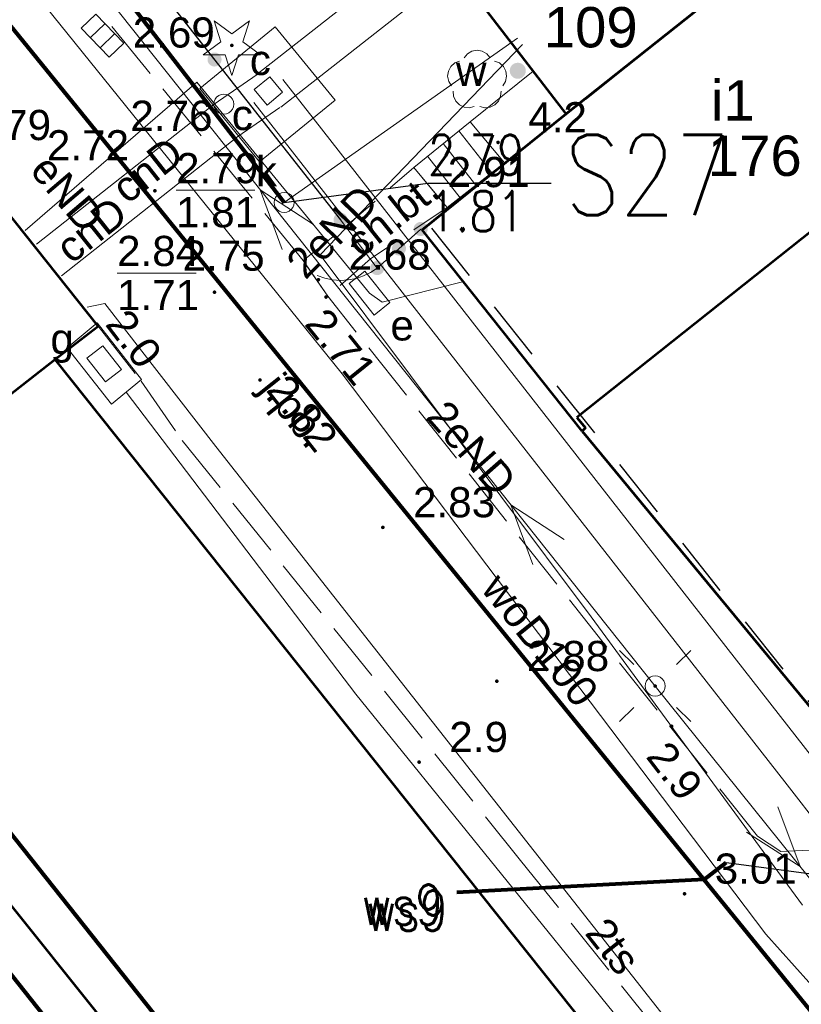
# Model space of a CAD drawing. Extents: x 5474185 to 5474933, y 5916077 to 5916824.
# Tile 218 of 256: x 5474610 to 5474629, y 5916385 to 5916410. Entities that reach past the tile are written whole.
import ezdxf
from ezdxf.enums import TextEntityAlignment as Align

# ---------------------------------------------------------------- set-up
doc = ezdxf.new("R2010")
doc.units = 0
for name, pattern in [('PRZER2-1', [1.5, 1, -0.5]), ('PRZER3-1', [2, 1.5, -0.5]), ('PRZER3-2', [2.5, 1.5, -1])]:
    doc.linetypes.add(name, pattern=pattern)
for name, color, linetype, lineweight in [('GESBZO', 253, 'CONTINUOUS', 50), ('GESBZO_O', 253, 'CONTINUOUS', 50), ('GESSCH', 253, 'CONTINUOUS', 18), ('GSLKFU', 253, 'CONTINUOUS', 18), ('GSLKOG', 253, 'CONTINUOUS', 35), ('GSPRDI', 253, 'CONTINUOUS', 18), ('GSPRDL', 253, 'CONTINUOUS', 18), ('GSPWPN', 253, 'CONTINUOUS', 13), ('GSPWPN_O', 253, 'CONTINUOUS', 13), ('GSPWPS', 253, 'CONTINUOUS', 13), ('GSPWPS_O', 253, 'CONTINUOUS', 13), ('GSSKOA', 253, 'CONTINUOUS', 18), ('GSSKOA_O', 253, 'CONTINUOUS', 18), ('GSSKOD', 253, 'CONTINUOUS', 18), ('GSSKOD_O', 253, 'CONTINUOUS', 18), ('GULCPR', 254, 'CONTINUOUS', 18), ('GULCPR_O', 254, 'CONTINUOUS', 18), ('GULEPR', 254, 'CONTINUOUS', 18), ('GULEPR_O', 254, 'CONTINUOUS', 18), ('GULGPR', 254, 'CONTINUOUS', 18), ('GULKPR', 7, 'CONTINUOUS', 18), ('GULTPR', 254, 'CONTINUOUS', 18), ('GULTPR_O', 254, 'CONTINUOUS', 18), ('GULWPR', 7, 'CONTINUOUS', 18), ('GULWPR_O', 254, 'CONTINUOUS', 18), ('GUPELA', 254, 'CONTINUOUS', 18), ('GUPESE', 254, 'CONTINUOUS', 18), ('GUPESE_O', 254, 'CONTINUOUS', 18), ('GUPIWZ', 253, 'CONTINUOUS', 18), ('GUPIWZ_O', 253, 'CONTINUOUS', 18), ('GUPKKS', 253, 'CONTINUOUS', 18), ('GUPKSD', 61, 'CONTINUOUS', 18), ('GUPPRZ_O', 40, 'CONTINUOUS', 18), ('GUPWZA', 253, 'CONTINUOUS', 18), ('GUPWZA_O', 253, 'CONTINUOUS', 18), ('GUSIKP', 253, 'CONTINUOUS', 18), ('IS HP zasięg', 251, 'CONTINUOUS', 20), ('IS ks', 34, 'CONTINUOUS', 40), ('IS opis', 7, 'CONTINUOUS', 20)]:
    doc.layers.add(name, color=color, linetype=linetype, lineweight=lineweight)
for name, color, linetype in [('I-SCIANA', 12, 'CONTINUOUS'), ('is SZKLARNIA KRANY', 5, 'CONTINUOUS'), ('ks_Linie_odn', 2, 'CONTINUOUS'), ('ks_Opis_PZ_1', 2, 'CONTINUOUS'), ('ks_Teksty', 2, 'CONTINUOUS'), ('w_Opis_PZ_2', 7, 'CONTINUOUS')]:
    doc.layers.add(name, color=color, linetype=linetype)
doc.styles.add('Arial', font='arial.ttf')
doc.styles.get("Standard").update_dxf_attribs({"font": 'simplex.shx'})

msp = doc.modelspace()

# ---------------------------------------------------------------- hatches: boundary and pattern name
at = {"layer": 'GSLKOG'}
for points in [[(5474614.820118, 5916408.375612), (5474614.775854, 5916408.386913), (5474614.736022, 5916408.409285), (5474614.703338, 5916408.441203), (5474614.680029, 5916408.480493), (5474614.667683, 5916408.524478), (5474614.667141, 5916408.570158), (5474614.678442, 5916408.614422), (5474614.700813, 5916408.654254), (5474614.732731, 5916408.686938), (5474614.772021, 5916408.710248), (5474614.816006, 5916408.722593), (5474614.861687, 5916408.723136), (5474614.905951, 5916408.711835), (5474614.945783, 5916408.689463), (5474614.978467, 5916408.657545), (5474615.001776, 5916408.618255), (5474615.014122, 5916408.57427), (5474615.014664, 5916408.528589), (5474615.003363, 5916408.484325), (5474614.980992, 5916408.444493), (5474614.949074, 5916408.411809), (5474614.909784, 5916408.3885), (5474614.865799, 5916408.376154)], [(5474614.820118, 5916408.375612), (5474614.775854, 5916408.386913), (5474614.736022, 5916408.409285), (5474614.703338, 5916408.441203), (5474614.680029, 5916408.480493), (5474614.667683, 5916408.524478), (5474614.667141, 5916408.570158), (5474614.678442, 5916408.614422), (5474614.700813, 5916408.654254), (5474614.732731, 5916408.686938), (5474614.772021, 5916408.710248), (5474614.816006, 5916408.722593), (5474614.861687, 5916408.723136), (5474614.905951, 5916408.711835), (5474614.945783, 5916408.689463), (5474614.978467, 5916408.657545), (5474615.001776, 5916408.618255), (5474615.014122, 5916408.57427), (5474615.014664, 5916408.528589), (5474615.003363, 5916408.484325), (5474614.980992, 5916408.444493), (5474614.949074, 5916408.411809), (5474614.909784, 5916408.3885), (5474614.865799, 5916408.376154)], [(5474617.949216, 5916404.396238), (5474617.904951, 5916404.407539), (5474617.865119, 5916404.429911), (5474617.832435, 5916404.461829), (5474617.809126, 5916404.501119), (5474617.79678, 5916404.545104), (5474617.796238, 5916404.590784), (5474617.807539, 5916404.635049), (5474617.829911, 5916404.674881), (5474617.861829, 5916404.707565), (5474617.901119, 5916404.730874), (5474617.945104, 5916404.74322), (5474617.990784, 5916404.743762), (5474618.035049, 5916404.732461), (5474618.074881, 5916404.710089), (5474618.107565, 5916404.678171), (5474618.130874, 5916404.638881), (5474618.14322, 5916404.594896), (5474618.143762, 5916404.549216), (5474618.132461, 5916404.504951), (5474618.110089, 5916404.465119), (5474618.078171, 5916404.432435), (5474618.038881, 5916404.409126), (5474617.994896, 5916404.39678)], [(5474619.950623, 5916404.165251), (5474619.905715, 5916404.173633), (5474619.864505, 5916404.193352), (5474619.829804, 5916404.223064), (5474619.803975, 5916404.260746), (5474619.788779, 5916404.303829), (5474619.785251, 5916404.349377), (5474619.793633, 5916404.394285), (5474619.813352, 5916404.435495), (5474619.843064, 5916404.470196), (5474619.880746, 5916404.496025), (5474619.923829, 5916404.511221), (5474619.969377, 5916404.514749), (5474620.014285, 5916404.506367), (5474620.055495, 5916404.486648), (5474620.090196, 5916404.456936), (5474620.116025, 5916404.419254), (5474620.131221, 5916404.376171), (5474620.134749, 5916404.330623), (5474620.126367, 5916404.285715), (5474620.106648, 5916404.244505), (5474620.076936, 5916404.209804), (5474620.039254, 5916404.183975), (5474619.996171, 5916404.168779)], [(5474619.410623, 5916403.680251), (5474619.365715, 5916403.688633), (5474619.324505, 5916403.708352), (5474619.289804, 5916403.738064), (5474619.263975, 5916403.775746), (5474619.248779, 5916403.818829), (5474619.245251, 5916403.864377), (5474619.253633, 5916403.909285), (5474619.273352, 5916403.950495), (5474619.303064, 5916403.985196), (5474619.340746, 5916404.011025), (5474619.383829, 5916404.026221), (5474619.429377, 5916404.029749), (5474619.474285, 5916404.021367), (5474619.515495, 5916404.001648), (5474619.550196, 5916403.971936), (5474619.576025, 5916403.934254), (5474619.591221, 5916403.891171), (5474619.594749, 5916403.845623), (5474619.586367, 5916403.800715), (5474619.566648, 5916403.759505), (5474619.536936, 5916403.724804), (5474619.499254, 5916403.698975), (5474619.456171, 5916403.683779)], [(5474619.410623, 5916403.680251), (5474619.365715, 5916403.688633), (5474619.324505, 5916403.708352), (5474619.289804, 5916403.738064), (5474619.263975, 5916403.775746), (5474619.248779, 5916403.818829), (5474619.245251, 5916403.864377), (5474619.253633, 5916403.909285), (5474619.273352, 5916403.950495), (5474619.303064, 5916403.985196), (5474619.340746, 5916404.011025), (5474619.383829, 5916404.026221), (5474619.429377, 5916404.029749), (5474619.474285, 5916404.021367), (5474619.515495, 5916404.001648), (5474619.550196, 5916403.971936), (5474619.576025, 5916403.934254), (5474619.591221, 5916403.891171), (5474619.594749, 5916403.845623), (5474619.586367, 5916403.800715), (5474619.566648, 5916403.759505), (5474619.536936, 5916403.724804), (5474619.499254, 5916403.698975), (5474619.456171, 5916403.683779)], [(5474618.870623, 5916403.195251), (5474618.825715, 5916403.203633), (5474618.784505, 5916403.223352), (5474618.749804, 5916403.253064), (5474618.723975, 5916403.290746), (5474618.708779, 5916403.333829), (5474618.705251, 5916403.379377), (5474618.713633, 5916403.424285), (5474618.733352, 5916403.465495), (5474618.763064, 5916403.500196), (5474618.800746, 5916403.526025), (5474618.843829, 5916403.541221), (5474618.889377, 5916403.544749), (5474618.934285, 5916403.536367), (5474618.975495, 5916403.516648), (5474619.010196, 5916403.486936), (5474619.036025, 5916403.449254), (5474619.051221, 5916403.406171), (5474619.054749, 5916403.360623), (5474619.046367, 5916403.315715), (5474619.026648, 5916403.274505), (5474618.996936, 5916403.239804), (5474618.959254, 5916403.213975), (5474618.916171, 5916403.198779)]]:
    msp.add_hatch(color=256, dxfattribs=at).paths.add_polyline_path(points)
at = {"layer": 'GSPRDI'}
msp.add_hatch(color=256, dxfattribs=at).paths.add_polyline_path([(5474615.27, 5916408.855), (5474615.256094, 5916408.857202), (5474615.24355, 5916408.863594), (5474615.233594, 5916408.87355), (5474615.227202, 5916408.886094), (5474615.225, 5916408.9), (5474615.227202, 5916408.913906), (5474615.233594, 5916408.92645), (5474615.24355, 5916408.936406), (5474615.256094, 5916408.942798), (5474615.27, 5916408.945), (5474615.283906, 5916408.942798), (5474615.29645, 5916408.936406), (5474615.306406, 5916408.92645), (5474615.312798, 5916408.913906), (5474615.315, 5916408.9), (5474615.312798, 5916408.886094), (5474615.306406, 5916408.87355), (5474615.29645, 5916408.863594), (5474615.283906, 5916408.857202)])
at = {"layer": 'GSPRDL'}
msp.add_hatch(color=256, dxfattribs=at).paths.add_polyline_path([(5474621.36, 5916407.985), (5474621.346094, 5916407.987202), (5474621.33355, 5916407.993594), (5474621.323594, 5916408.00355), (5474621.317202, 5916408.016094), (5474621.315, 5916408.03), (5474621.317202, 5916408.043906), (5474621.323594, 5916408.05645), (5474621.33355, 5916408.066406), (5474621.346094, 5916408.072798), (5474621.36, 5916408.075), (5474621.373906, 5916408.072798), (5474621.38645, 5916408.066406), (5474621.396406, 5916408.05645), (5474621.402798, 5916408.043906), (5474621.405, 5916408.03), (5474621.402798, 5916408.016094), (5474621.396406, 5916408.00355), (5474621.38645, 5916407.993594), (5474621.373906, 5916407.987202)])
at = {"layer": 'GSPWPN'}
for points in [[(5474621.88, 5916406.445), (5474621.868353, 5916406.446533), (5474621.8575, 5916406.451029), (5474621.84818, 5916406.45818), (5474621.841029, 5916406.4675), (5474621.836533, 5916406.478353), (5474621.835, 5916406.49), (5474621.836533, 5916406.501647), (5474621.841029, 5916406.5125), (5474621.84818, 5916406.52182), (5474621.8575, 5916406.528971), (5474621.868353, 5916406.533467), (5474621.88, 5916406.535), (5474621.891647, 5916406.533467), (5474621.9025, 5916406.528971), (5474621.91182, 5916406.52182), (5474621.918971, 5916406.5125), (5474621.923467, 5916406.501647), (5474621.925, 5916406.49), (5474621.923467, 5916406.478353), (5474621.918971, 5916406.4675), (5474621.91182, 5916406.45818), (5474621.9025, 5916406.451029), (5474621.891647, 5916406.446533)], [(5474626.19, 5916391.945), (5474626.178353, 5916391.946533), (5474626.1675, 5916391.951029), (5474626.15818, 5916391.95818), (5474626.151029, 5916391.9675), (5474626.146533, 5916391.978353), (5474626.145, 5916391.99), (5474626.146533, 5916392.001647), (5474626.151029, 5916392.0125), (5474626.15818, 5916392.02182), (5474626.1675, 5916392.028971), (5474626.178353, 5916392.033467), (5474626.19, 5916392.035), (5474626.201647, 5916392.033467), (5474626.2125, 5916392.028971), (5474626.22182, 5916392.02182), (5474626.228971, 5916392.0125), (5474626.233467, 5916392.001647), (5474626.235, 5916391.99), (5474626.233467, 5916391.978353), (5474626.228971, 5916391.9675), (5474626.22182, 5916391.95818), (5474626.2125, 5916391.951029), (5474626.201647, 5916391.946533)], [(5474619.92, 5916391.055), (5474619.908353, 5916391.056533), (5474619.8975, 5916391.061029), (5474619.88818, 5916391.06818), (5474619.881029, 5916391.0775), (5474619.876533, 5916391.088353), (5474619.875, 5916391.1), (5474619.876533, 5916391.111647), (5474619.881029, 5916391.1225), (5474619.88818, 5916391.13182), (5474619.8975, 5916391.138971), (5474619.908353, 5916391.143467), (5474619.92, 5916391.145), (5474619.931647, 5916391.143467), (5474619.9425, 5916391.138971), (5474619.95182, 5916391.13182), (5474619.958971, 5916391.1225), (5474619.963467, 5916391.111647), (5474619.965, 5916391.1), (5474619.963467, 5916391.088353), (5474619.958971, 5916391.0775), (5474619.95182, 5916391.06818), (5474619.9425, 5916391.061029), (5474619.931647, 5916391.056533)]]:
    msp.add_hatch(color=256, dxfattribs=at).paths.add_polyline_path(points)
at = {"layer": 'GSPWPS'}
for points in [[(5474613.36, 5916405.245), (5474613.348353, 5916405.246533), (5474613.3375, 5916405.251029), (5474613.32818, 5916405.25818), (5474613.321029, 5916405.2675), (5474613.316533, 5916405.278353), (5474613.315, 5916405.29), (5474613.316533, 5916405.301647), (5474613.321029, 5916405.3125), (5474613.32818, 5916405.32182), (5474613.3375, 5916405.328971), (5474613.348353, 5916405.333467), (5474613.36, 5916405.335), (5474613.371647, 5916405.333467), (5474613.3825, 5916405.328971), (5474613.39182, 5916405.32182), (5474613.398971, 5916405.3125), (5474613.403467, 5916405.301647), (5474613.405, 5916405.29), (5474613.403467, 5916405.278353), (5474613.398971, 5916405.2675), (5474613.39182, 5916405.25818), (5474613.3825, 5916405.251029), (5474613.371647, 5916405.246533)], [(5474619.88, 5916405.085), (5474619.868353, 5916405.086533), (5474619.8575, 5916405.091029), (5474619.84818, 5916405.09818), (5474619.841029, 5916405.1075), (5474619.836533, 5916405.118353), (5474619.835, 5916405.13), (5474619.836533, 5916405.141647), (5474619.841029, 5916405.1525), (5474619.84818, 5916405.16182), (5474619.8575, 5916405.168971), (5474619.868353, 5916405.173467), (5474619.88, 5916405.175), (5474619.891647, 5916405.173467), (5474619.9025, 5916405.168971), (5474619.91182, 5916405.16182), (5474619.918971, 5916405.1525), (5474619.923467, 5916405.141647), (5474619.925, 5916405.13), (5474619.923467, 5916405.118353), (5474619.918971, 5916405.1075), (5474619.91182, 5916405.09818), (5474619.9025, 5916405.091029), (5474619.891647, 5916405.086533)], [(5474617.42, 5916403.035), (5474617.408353, 5916403.036533), (5474617.3975, 5916403.041029), (5474617.38818, 5916403.04818), (5474617.381029, 5916403.0575), (5474617.376533, 5916403.068353), (5474617.375, 5916403.08), (5474617.376533, 5916403.091647), (5474617.381029, 5916403.1025), (5474617.38818, 5916403.11182), (5474617.3975, 5916403.118971), (5474617.408353, 5916403.123467), (5474617.42, 5916403.125), (5474617.431647, 5916403.123467), (5474617.4425, 5916403.118971), (5474617.45182, 5916403.11182), (5474617.458971, 5916403.1025), (5474617.463467, 5916403.091647), (5474617.465, 5916403.08), (5474617.463467, 5916403.068353), (5474617.458971, 5916403.0575), (5474617.45182, 5916403.04818), (5474617.4425, 5916403.041029), (5474617.431647, 5916403.036533)], [(5474614.84, 5916402.725), (5474614.828353, 5916402.726533), (5474614.8175, 5916402.731029), (5474614.80818, 5916402.73818), (5474614.801029, 5916402.7475), (5474614.796533, 5916402.758353), (5474614.795, 5916402.77), (5474614.796533, 5916402.781647), (5474614.801029, 5916402.7925), (5474614.80818, 5916402.80182), (5474614.8175, 5916402.808971), (5474614.828353, 5916402.813467), (5474614.84, 5916402.815), (5474614.851647, 5916402.813467), (5474614.8625, 5916402.808971), (5474614.87182, 5916402.80182), (5474614.878971, 5916402.7925), (5474614.883467, 5916402.781647), (5474614.885, 5916402.77), (5474614.883467, 5916402.758353), (5474614.878971, 5916402.7475), (5474614.87182, 5916402.73818), (5474614.8625, 5916402.731029), (5474614.851647, 5916402.726533)], [(5474617.61, 5916402.605), (5474617.598353, 5916402.606533), (5474617.5875, 5916402.611029), (5474617.57818, 5916402.61818), (5474617.571029, 5916402.6275), (5474617.566533, 5916402.638353), (5474617.565, 5916402.65), (5474617.566533, 5916402.661647), (5474617.571029, 5916402.6725), (5474617.57818, 5916402.68182), (5474617.5875, 5916402.688971), (5474617.598353, 5916402.693467), (5474617.61, 5916402.695), (5474617.621647, 5916402.693467), (5474617.6325, 5916402.688971), (5474617.64182, 5916402.68182), (5474617.648971, 5916402.6725), (5474617.653467, 5916402.661647), (5474617.655, 5916402.65), (5474617.653467, 5916402.638353), (5474617.648971, 5916402.6275), (5474617.64182, 5916402.61818), (5474617.6325, 5916402.611029), (5474617.621647, 5916402.606533)], [(5474615.97, 5916400.545), (5474615.958353, 5916400.546533), (5474615.9475, 5916400.551029), (5474615.93818, 5916400.55818), (5474615.931029, 5916400.5675), (5474615.926533, 5916400.578353), (5474615.925, 5916400.59), (5474615.926533, 5916400.601647), (5474615.931029, 5916400.6125), (5474615.93818, 5916400.62182), (5474615.9475, 5916400.628971), (5474615.958353, 5916400.633467), (5474615.97, 5916400.635), (5474615.981647, 5916400.633467), (5474615.9925, 5916400.628971), (5474616.00182, 5916400.62182), (5474616.008971, 5916400.6125), (5474616.013467, 5916400.601647), (5474616.015, 5916400.59), (5474616.013467, 5916400.578353), (5474616.008971, 5916400.5675), (5474616.00182, 5916400.55818), (5474615.9925, 5916400.551029), (5474615.981647, 5916400.546533)], [(5474619.02, 5916396.885), (5474619.008353, 5916396.886533), (5474618.9975, 5916396.891029), (5474618.98818, 5916396.89818), (5474618.981029, 5916396.9075), (5474618.976533, 5916396.918353), (5474618.975, 5916396.93), (5474618.976533, 5916396.941647), (5474618.981029, 5916396.9525), (5474618.98818, 5916396.96182), (5474618.9975, 5916396.968971), (5474619.008353, 5916396.973467), (5474619.02, 5916396.975), (5474619.031647, 5916396.973467), (5474619.0425, 5916396.968971), (5474619.05182, 5916396.96182), (5474619.058971, 5916396.9525), (5474619.063467, 5916396.941647), (5474619.065, 5916396.93), (5474619.063467, 5916396.918353), (5474619.058971, 5916396.9075), (5474619.05182, 5916396.89818), (5474619.0425, 5916396.891029), (5474619.031647, 5916396.886533)], [(5474621.85, 5916393.065), (5474621.838353, 5916393.066533), (5474621.8275, 5916393.071029), (5474621.81818, 5916393.07818), (5474621.811029, 5916393.0875), (5474621.806533, 5916393.098353), (5474621.805, 5916393.11), (5474621.806533, 5916393.121647), (5474621.811029, 5916393.1325), (5474621.81818, 5916393.14182), (5474621.8275, 5916393.148971), (5474621.838353, 5916393.153467), (5474621.85, 5916393.155), (5474621.861647, 5916393.153467), (5474621.8725, 5916393.148971), (5474621.88182, 5916393.14182), (5474621.888971, 5916393.1325), (5474621.893467, 5916393.121647), (5474621.895, 5916393.11), (5474621.893467, 5916393.098353), (5474621.888971, 5916393.0875), (5474621.88182, 5916393.07818), (5474621.8725, 5916393.071029), (5474621.861647, 5916393.066533)], [(5474626.51, 5916387.785), (5474626.498353, 5916387.786533), (5474626.4875, 5916387.791029), (5474626.47818, 5916387.79818), (5474626.471029, 5916387.8075), (5474626.466533, 5916387.818353), (5474626.465, 5916387.83), (5474626.466533, 5916387.841647), (5474626.471029, 5916387.8525), (5474626.47818, 5916387.86182), (5474626.4875, 5916387.868971), (5474626.498353, 5916387.873467), (5474626.51, 5916387.875), (5474626.521647, 5916387.873467), (5474626.5325, 5916387.868971), (5474626.54182, 5916387.86182), (5474626.548971, 5916387.8525), (5474626.553467, 5916387.841647), (5474626.555, 5916387.83), (5474626.553467, 5916387.818353), (5474626.548971, 5916387.8075), (5474626.54182, 5916387.79818), (5474626.5325, 5916387.791029), (5474626.521647, 5916387.786533)]]:
    msp.add_hatch(color=256, dxfattribs=at).paths.add_polyline_path(points)
at = {"layer": 'GUPELA', "extrusion": (0, 0, -1)}
msp.add_hatch(color=256, dxfattribs=at).paths.add_polyline_path([(-5474625.782013, 5916392.945045), (-5474625.793788, 5916392.947164), (-5474625.804849, 5916392.952483), (-5474625.813417, 5916392.959862), (-5474625.820557, 5916392.970503), (-5474625.824323, 5916392.982223), (-5474625.824986, 5916392.991113), (-5474625.823117, 5916393.002881), (-5474625.818133, 5916393.013893), (-5474625.810065, 5916393.023482), (-5474625.801281, 5916393.02965), (-5474625.791881, 5916393.033403), (-5474625.778913, 5916393.034987), (-5474625.766551, 5916393.032943), (-5474625.755521, 5916393.02776), (-5474625.745236, 5916393.018574), (-5474625.738715, 5916393.007903), (-5474625.735468, 5916392.996476), (-5474625.73539, 5916392.984091), (-5474625.73813, 5916392.97351), (-5474625.743133, 5916392.964196), (-5474625.750459, 5916392.956054), (-5474625.759534, 5916392.949923), (-5474625.77018, 5916392.946084)])
at = {"layer": 'GUPWZA'}
msp.add_hatch(color=256, dxfattribs=at).paths.add_polyline_path([(5474622.364645, 5916408.070072), (5474622.313082, 5916408.07827), (5474622.265398, 5916408.099535), (5474622.224843, 5916408.132416), (5474622.19418, 5916408.174674), (5474622.175498, 5916408.223427), (5474622.170072, 5916408.275355), (5474622.17827, 5916408.326918), (5474622.199535, 5916408.374602), (5474622.232416, 5916408.415157), (5474622.274674, 5916408.445821), (5474622.323427, 5916408.464502), (5474622.375355, 5916408.469928), (5474622.426918, 5916408.46173), (5474622.474602, 5916408.440465), (5474622.515157, 5916408.407584), (5474622.54582, 5916408.365326), (5474622.564502, 5916408.316573), (5474622.569928, 5916408.264645), (5474622.56173, 5916408.213082), (5474622.540465, 5916408.165398), (5474622.507584, 5916408.124843), (5474622.465326, 5916408.09418), (5474622.416573, 5916408.075498)])

# ---------------------------------------------------------------- linework, layer by layer
at = {"layer": 'GESBZO', "linetype": 'Continuous', "lineweight": 53}
for p, q in [((5474623.57, 5916407.2, 10.18), (5474621.13, 5916410.38, 10.18)), ((5474623.57, 5916407.2, 10.18), (5474627.7, 5916410.48, 10.18)), ((5474627.7, 5916410.48, 10.18), (5474623.57, 5916407.2, 10.18)), ((5474633.94, 5916407.7, 10.18), (5474623.84, 5916399.66, 10.18)), ((5474633.94, 5916407.7, 10.18), (5474623.84, 5916399.66, 10.18)), ((5474620, 5916404.32, 10.18), (5474623.57, 5916407.2, 10.18)), ((5474611.95, 5916401.93, 10.18), (5474608.11, 5916406.76, 10.18)), ((5474623.97, 5916399.32, 10.18), (5474620, 5916404.32, 10.18)), ((5474610.88, 5916401.1, 10.18), (5474611.95, 5916401.93, 10.18)), ((5474603.52, 5916395.37, 10.18), (5474610.88, 5916401.1, 10.18)), ((5474603.52, 5916395.37, 10.18), (5474610.88, 5916401.1, 10.18)), ((5474610.88, 5916401.1, 10.18), (5474634.8, 5916371.06, 10.18)), ((5474623.84, 5916399.66, 10.18), (5474624.05, 5916399.4, 10.18)), ((5474623.84, 5916399.66, 10.18), (5474624.05, 5916399.4, 10.18)), ((5474624.05, 5916399.4, 10.18), (5474623.97, 5916399.32, 10.18)), ((5474624.05, 5916399.4, 10.18), (5474623.97, 5916399.32, 10.18)), ((5474623.97, 5916399.32, 10.18), (5474631.87, 5916389.75, 10.18)), ((5474627.58, 5916365.33, 10.18), (5474603.52, 5916395.37, 10.18))]:
    msp.add_line(p, q, dxfattribs=at)
at = {"layer": 'GESSCH', "linetype": 'Continuous', "lineweight": 13}
for p, q in [((5474622.75, 5916408.26, 10.18), (5474621.19, 5916407, 10.18)), ((5474623.57, 5916407.2, 10.18), (5474622.75, 5916408.26, 10.18)), ((5474622.04, 5916405.98, 10.18), (5474623.57, 5916407.2, 10.18)), ((5474619.79, 5916405.87, 10.18), (5474621.19, 5916407, 10.18)), ((5474621.19, 5916407, 10.18), (5474622.04, 5916405.98, 10.18)), ((5474621.19, 5916407, 10.18), (5474622.04, 5916405.98, 10.18)), ((5474622.04, 5916405.98, 10.18), (5474620.62, 5916404.87, 10.18)), ((5474620.62, 5916404.87, 10.18), (5474619.79, 5916405.87, 10.18))]:
    msp.add_line(p, q, dxfattribs=at)
at = {"layer": 'GESSCH', "linetype": 'Continuous', "lineweight": 18, "elevation": 10.18, "flags": 128}
for points in [[(5474620.910082, 5916406.774066), (5474621.723928, 5916405.73293)], [(5474620.52096, 5916406.459989), (5474621.33, 5916405.425)], [(5474620.131837, 5916406.145911), (5474620.936072, 5916405.11707)]]:
    msp.add_lwpolyline(points, dxfattribs=at)
at = {"layer": 'GSLKFU', "linetype": 'Continuous', "lineweight": 18, "elevation": 10.18, "flags": 128}
msp.add_lwpolyline([(5474617.97, 5916404.57), (5474618.88, 5916403.37)], dxfattribs=at)
at = {"layer": 'GSLKFU', "elevation": 10.18, "flags": 128}
msp.add_lwpolyline([(5474618.88, 5916403.37), (5474618.716241, 5916403.261922), (5474618.539775, 5916403.176141), (5474618.353623, 5916403.11413), (5474618.160969, 5916403.076946), (5474617.96511, 5916403.065227), (5474617.769397, 5916403.079172), (5474617.577179, 5916403.118544), (5474617.391744, 5916403.182669)], dxfattribs=at)
at = {"layer": 'GSLKOG', "linetype": 'Continuous', "lineweight": 30}
msp.add_line((5474602.44, 5916424.32, 10.18), (5474617.97, 5916404.57, 10.18), dxfattribs=at)
at = {"layer": 'GSLKOG', "linetype": 'Continuous', "lineweight": 35, "elevation": 10.18, "flags": 128}
msp.add_lwpolyline([(5474618.88, 5916403.37), (5474619.96, 5916404.34)], dxfattribs=at)
at = {"layer": 'GSPRDI', "elevation": 10.12, "flags": 128}
msp.add_lwpolyline([(5474615.542471, 5916408.988531), (5474615.983338, 5916408.668222), (5474615.438396, 5916408.668222), (5474615.27, 5916408.149952), (5474615.101604, 5916408.668222), (5474614.556662, 5916408.668222), (5474614.997529, 5916408.988531), (5474614.829133, 5916409.506801), (5474615.27, 5916409.186493), (5474615.710867, 5916409.506801), (5474615.542471, 5916408.988531)], close=True, dxfattribs=at)
at = {"layer": 'GSPRDL', "elevation": 10.12, "flags": 128}
for points in [[(5474621.035723, 5916408.593333), (5474621.119447, 5916408.692679), (5474621.232044, 5916408.757494), (5474621.36, 5916408.78), (5474621.487956, 5916408.757494), (5474621.600553, 5916408.692679), (5474621.684277, 5916408.593333)], [(5474620.724031, 5916407.895674), (5474620.65542, 5916408.005999), (5474620.628571, 5916408.133115), (5474620.646708, 5916408.261763), (5474620.707652, 5916408.376501), (5474620.80409, 5916408.463559), (5474620.924445, 5916408.512485)], [(5474621.795555, 5916408.512485), (5474621.91591, 5916408.463559), (5474622.012348, 5916408.376501), (5474622.073292, 5916408.261763), (5474622.091429, 5916408.133115), (5474622.06458, 5916408.005999), (5474621.995969, 5916407.895674)], [(5474621.291227, 5916407.383649), (5474621.165099, 5916407.352488), (5474621.035908, 5916407.366234), (5474620.919161, 5916407.423237), (5474620.828871, 5916407.516655), (5474620.775875, 5916407.635275), (5474620.766535, 5916407.764859)], [(5474621.953465, 5916407.764859), (5474621.944125, 5916407.635275), (5474621.891129, 5916407.516655), (5474621.800839, 5916407.423237), (5474621.684092, 5916407.366234), (5474621.554901, 5916407.352488), (5474621.428773, 5916407.383649)]]:
    msp.add_lwpolyline(points, dxfattribs=at)
at = {"layer": 'GSSKOA', "linetype": 'PRZER3-1', "lineweight": 13}
for p, q in [((5474617.04, 5916403.56, 10.18), (5474604.77, 5916418.56, 10.18)), ((5474608.11, 5916406.76, 10.18), (5474611.95, 5916401.93, 10.18)), ((5474617.65, 5916402.67, 10.18), (5474617.04, 5916403.56, 10.18)), ((5474628.32, 5916389.26, 10.18), (5474617.65, 5916402.67, 10.18)), ((5474611.95, 5916401.93, 10.18), (5474613.02, 5916400.56, 10.18)), ((5474613.02, 5916400.56, 10.18), (5474614.04, 5916399.09, 10.18)), ((5474614.04, 5916399.09, 10.18), (5474622.44, 5916388.66, 10.18)), ((5474628.9, 5916388.88, 10.18), (5474628.32, 5916389.26, 10.18)), ((5474629.8, 5916388.92, 10.18), (5474628.9, 5916388.88, 10.18)), ((5474622.44, 5916388.66, 10.18), (5474631.88, 5916376.91, 10.18))]:
    msp.add_line(p, q, dxfattribs=at)
at = {"layer": 'GSSKOD', "linetype": 'PRZER2-1', "lineweight": 13}
for p, q in [((5474618.07, 5916404.38, 10.18), (5474619.79, 5916405.87, 10.18)), ((5474619.79, 5916405.87, 10.18), (5474620.62, 5916404.87, 10.18)), ((5474620.62, 5916404.87, 10.18), (5474618.71, 5916403.6, 10.18)), ((5474617.04, 5916403.56, 10.18), (5474618.07, 5916404.38, 10.18)), ((5474617.65, 5916402.67, 10.18), (5474617.04, 5916403.56, 10.18)), ((5474618.71, 5916403.6, 10.18), (5474617.65, 5916402.67, 10.18))]:
    msp.add_line(p, q, dxfattribs=at)
at = {"layer": 'GULCPR', "linetype": 'Continuous', "lineweight": 13}
for p, q in [((5474614.83, 5916407.44, 10.14), (5474615.9, 5916408.18, 10.14)), ((5474617.29, 5916407.09, 10.14), (5474616.54, 5916408.05, 10.14)), ((5474616.57, 5916406.52, 10.14), (5474615.82, 5916407.48, 10.14)), ((5474610.42, 5916403.96, 10.14), (5474614.83, 5916407.44, 10.14)), ((5474615.42, 5916406.64, 10.14), (5474616.46, 5916407.36, 10.14)), ((5474629.72, 5916391.17, 10.14), (5474617.29, 5916407.09, 10.14)), ((5474611.04, 5916403.18, 10.14), (5474615.42, 5916406.64, 10.14)), ((5474629, 5916390.61, 10.14), (5474616.57, 5916406.52, 10.14)), ((5474658.55, 5916352.49, 10.14), (5474629, 5916390.61, 10.14))]:
    msp.add_line(p, q, dxfattribs=at)
at = {"layer": 'GULCPR', "linetype": 'Continuous', "lineweight": 18, "elevation": 10.14, "flags": 128}
for points in [[(5474615.87, 5916408.16), (5474630.25, 5916419.44)], [(5474616.49, 5916407.37), (5474630.87, 5916418.65)]]:
    msp.add_lwpolyline(points, dxfattribs=at)
at = {"layer": 'GULEPR', "linetype": 'Continuous', "lineweight": 13}
for p, q in [((5474625.78, 5916392.99, 10.14), (5474601.68, 5916423.29, 10.14)), ((5474617.46, 5916403.7, 10.14), (5474622.49, 5916408.92, 10.14)), ((5474610.14, 5916404.3, 10.14), (5474614.4, 5916407.99, 10.14)), ((5474614.4, 5916407.99, 10.14), (5474618.69, 5916402.75, 10.14)), ((5474624.19, 5916394.71, 10.14), (5474617.46, 5916403.7, 10.14)), ((5474619, 5916402.52, 10.14), (5474621, 5916403.03, 10.14)), ((5474618.69, 5916402.75, 10.14), (5474619, 5916402.52, 10.14)), ((5474629.44, 5916387.55, 10.14), (5474624.19, 5916394.71, 10.14)), ((5474651.31, 5916361.17, 10.14), (5474625.78, 5916392.99, 10.14))]:
    msp.add_line(p, q, dxfattribs=at)
at = {"layer": 'GULEPR', "elevation": 10.14, "flags": 128}
for points in [[(5474617.300866, 5916404.453716), (5474615.97582, 5916405.316417), (5474616.518237, 5916403.831229)], [(5474623.525742, 5916396.62742), (5474622.200696, 5916397.490121), (5474622.743113, 5916396.004932)], [(5474628.04966, 5916389.362171), (5474629.378353, 5916388.505097), (5474628.829644, 5916389.987972)]]:
    msp.add_lwpolyline(points, dxfattribs=at)
at = {"layer": 'GULGPR', "linetype": 'Continuous', "lineweight": 13}
for p, q in [((5474618.35, 5916392.79, 10.14), (5474612.65, 5916400.29, 10.14)), ((5474642.7, 5916362.71, 10.14), (5474618.35, 5916392.79, 10.14))]:
    msp.add_line(p, q, dxfattribs=at)
at = {"layer": 'GULKPR', "linetype": 'Continuous', "lineweight": 18, "elevation": 10.14, "flags": 128}
for points in [[(5474616.57, 5916405), (5474588.11, 5916441.81)], [(5474622.36, 5916409.08), (5474616.57, 5916405)]]:
    msp.add_lwpolyline(points, dxfattribs=at)
at = {"layer": 'GULTPR', "linetype": 'Continuous', "lineweight": 13}
for p, q in [((5474612.12, 5916402.49, 10.14), (5474611.68, 5916402.4, 10.14)), ((5474614.87, 5916398.94, 10.14), (5474612.12, 5916402.49, 10.14)), ((5474634.48, 5916374.02, 10.14), (5474614.87, 5916398.94, 10.14))]:
    msp.add_line(p, q, dxfattribs=at)
at = {"layer": 'GULWPR', "linetype": 'Continuous', "lineweight": 13}
for p, q in [((5474618.01, 5916400.74, 10.14), (5474584.6, 5916442.18, 10.14)), ((5474628.53, 5916386.83, 10.14), (5474618.01, 5916400.74, 10.14)), ((5474634.83, 5916379.77, 10.14), (5474628.53, 5916386.83, 10.14))]:
    msp.add_line(p, q, dxfattribs=at)
at = {"layer": 'GUPELA', "elevation": 10.15, "flags": 128}
for points in [[(5474624.896117, 5916393.873883), (5474625.24967, 5916393.52033)], [(5474626.663883, 5916393.873883), (5474626.31033, 5916393.52033)], [(5474624.896117, 5916392.106117), (5474625.24967, 5916392.45967)], [(5474626.663883, 5916392.106117), (5474626.31033, 5916392.45967)]]:
    msp.add_lwpolyline(points, dxfattribs=at)
at = {"layer": 'GUPELA', "elevation": 10.16, "flags": 128}
msp.add_lwpolyline([(5474625.78, 5916393.24), (5474625.844705, 5916393.231481), (5474625.905, 5916393.206506), (5474625.956777, 5916393.166777), (5474625.996506, 5916393.115), (5474626.021481, 5916393.054705), (5474626.03, 5916392.99), (5474626.021481, 5916392.925295), (5474625.996506, 5916392.865), (5474625.956777, 5916392.813223), (5474625.905, 5916392.773494), (5474625.844705, 5916392.748519), (5474625.78, 5916392.74), (5474625.715295, 5916392.748519), (5474625.655, 5916392.773494), (5474625.603223, 5916392.813223), (5474625.563494, 5916392.865), (5474625.538519, 5916392.925295), (5474625.53, 5916392.99), (5474625.538519, 5916393.054705), (5474625.563494, 5916393.115), (5474625.603223, 5916393.166777), (5474625.655, 5916393.206506), (5474625.715295, 5916393.231481), (5474625.78, 5916393.24)], close=True, dxfattribs=at)
at = {"layer": 'GUPESE'}
msp.add_3dface([(5474618.182929, 5916402.985328, 10.16), (5474618.57402, 5916403.296853, 10.16), (5474619.197071, 5916402.514672, 10.16), (5474618.80598, 5916402.203147, 10.16)], dxfattribs=at)
at = {"layer": 'GUPIWZ', "elevation": 10.18, "flags": 128}
for points in [[(5474615.07, 5916407.69), (5474615.134705, 5916407.681481), (5474615.195, 5916407.656506), (5474615.246777, 5916407.616777), (5474615.286506, 5916407.565), (5474615.311481, 5916407.504705), (5474615.32, 5916407.44), (5474615.311481, 5916407.375295), (5474615.286506, 5916407.315), (5474615.246777, 5916407.263223), (5474615.195, 5916407.223494), (5474615.134705, 5916407.198519), (5474615.07, 5916407.19), (5474615.005295, 5916407.198519), (5474614.945, 5916407.223494), (5474614.893223, 5916407.263223), (5474614.853494, 5916407.315), (5474614.828519, 5916407.375295), (5474614.82, 5916407.44), (5474614.828519, 5916407.504705), (5474614.853494, 5916407.565), (5474614.893223, 5916407.616777), (5474614.945, 5916407.656506), (5474615.005295, 5916407.681481), (5474615.07, 5916407.69)], [(5474616.57, 5916405.25), (5474616.634705, 5916405.241481), (5474616.695, 5916405.216506), (5474616.746777, 5916405.176777), (5474616.786506, 5916405.125), (5474616.811481, 5916405.064705), (5474616.82, 5916405), (5474616.811481, 5916404.935295), (5474616.786506, 5916404.875), (5474616.746777, 5916404.823223), (5474616.695, 5916404.783494), (5474616.634705, 5916404.758519), (5474616.57, 5916404.75), (5474616.505295, 5916404.758519), (5474616.445, 5916404.783494), (5474616.393223, 5916404.823223), (5474616.353494, 5916404.875), (5474616.328519, 5916404.935295), (5474616.32, 5916405), (5474616.328519, 5916405.064705), (5474616.353494, 5916405.125), (5474616.393223, 5916405.176777), (5474616.445, 5916405.216506), (5474616.505295, 5916405.241481), (5474616.57, 5916405.25)]]:
    msp.add_lwpolyline(points, close=True, dxfattribs=at)
at = {"layer": 'GUPIWZ'}
for points in [[(5474616.147602, 5916407.417934, 10.18), (5474616.532066, 5916407.737602, 10.18), (5474616.212398, 5916408.122066, 10.18), (5474615.827934, 5916407.802398, 10.18)], [(5474612.135102, 5916400.540675, 10.18), (5474611.671738, 5916401.130415, 10.18), (5474612.064898, 5916401.439325, 10.18), (5474612.528262, 5916400.849585, 10.18)]]:
    msp.add_3dface(points, dxfattribs=at)
at = {"layer": 'GUPKKS', "elevation": 10.16, "flags": 128}
for points in [[(5474611.758421, 5916409.09336), (5474612.119402, 5916409.439327)], [(5474612.000598, 5916408.840673), (5474612.361579, 5916409.18664)]]:
    msp.add_lwpolyline(points, dxfattribs=at)
at = {"layer": 'GUPKKS'}
msp.add_3dface([(5474612.225477, 5916408.606036, 10.16), (5474611.533543, 5916409.327997, 10.16), (5474611.894523, 5916409.673964, 10.16), (5474612.586457, 5916408.952003, 10.16)], dxfattribs=at)
at = {"layer": 'GUPKSD', "elevation": 10.16, "flags": 128}
msp.add_lwpolyline([(5474616.57, 5916405.25), (5474616.634705, 5916405.241481), (5474616.695, 5916405.216506), (5474616.746777, 5916405.176777), (5474616.786506, 5916405.125), (5474616.811481, 5916405.064705), (5474616.82, 5916405), (5474616.811481, 5916404.935295), (5474616.786506, 5916404.875), (5474616.746777, 5916404.823223), (5474616.695, 5916404.783494), (5474616.634705, 5916404.758519), (5474616.57, 5916404.75), (5474616.505295, 5916404.758519), (5474616.445, 5916404.783494), (5474616.393223, 5916404.823223), (5474616.353494, 5916404.875), (5474616.328519, 5916404.935295), (5474616.32, 5916405), (5474616.328519, 5916405.064705), (5474616.353494, 5916405.125), (5474616.393223, 5916405.176777), (5474616.445, 5916405.216506), (5474616.505295, 5916405.241481), (5474616.57, 5916405.25)], close=True, dxfattribs=at)
at = {"layer": 'GUPPRZ_O', "linetype": 'Continuous', "lineweight": 13, "elevation": 10.8, "flags": 128}
for points in [[(5474613.885692, 5916405.303983), (5474615.845692, 5916405.303983)], [(5474612.420963, 5916403.247392), (5474614.380963, 5916403.247392)]]:
    msp.add_lwpolyline(points, dxfattribs=at)
at = {"layer": 'GUSIKP', "linetype": 'Continuous', "lineweight": 13}
for p, q in [((5474616.35, 5916409.36, 10.14), (5474614.48, 5916407.83, 10.14)), ((5474617.84, 5916407.54, 10.14), (5474616.35, 5916409.36, 10.14)), ((5474614.48, 5916407.83, 10.14), (5474615.96, 5916406.01, 10.14)), ((5474615.96, 5916406.01, 10.14), (5474617.84, 5916407.54, 10.14)), ((5474611.18, 5916401.39, 10.14), (5474611.93, 5916402.01, 10.14)), ((5474611.93, 5916402.01, 10.14), (5474613.03, 5916400.6, 10.14)), ((5474612.28, 5916399.99, 10.14), (5474611.18, 5916401.39, 10.14)), ((5474613.03, 5916400.6, 10.14), (5474612.28, 5916399.99, 10.14))]:
    msp.add_line(p, q, dxfattribs=at)
at = {"layer": 'I-SCIANA', "linetype": 'PRZER3-2', "elevation": 10.18}
msp.add_lwpolyline([(5474634.646984, 5916416.030614), (5474660.502339, 5916383.565876), (5474646.088164, 5916371.897258), (5474620.158953, 5916404.454732)], close=True, dxfattribs=at)
msp.add_lwpolyline([(5474634.646984, 5916416.030614), (5474660.502339, 5916383.565876), (5474646.088164, 5916371.897258), (5474620.158953, 5916404.454732)], close=True, dxfattribs=at)
at = {"layer": 'IS HP zasięg', "lineweight": 15, "ltscale": 0.7}
msp.add_circle((5474657.383907, 5916363.309527, 10.18), 75, dxfattribs=at)
at = {"layer": 'IS ks', "lineweight": 80, "ltscale": 0.7}
msp.add_line((5474588.11, 5916441.81, 10.14), (5474616.57, 5916405, 10.14), dxfattribs=at)
at = {"layer": 'IS opis', "lineweight": 80, "ltscale": 0.7}
msp.add_line((5474626.993897, 5916388.18569, 10.14), (5474620.853107, 5916387.860442, 10.14), dxfattribs=at)
at = {"layer": 'is SZKLARNIA KRANY', "lineweight": 80, "ltscale": 0.7}
for p, q in [((5474583.151718, 5916442.169964, 10.14), (5474646.361388, 5916364.33788, 10.14)), ((5474604.293132, 5916396.239472), (5474630.247326, 5916363.554042)), ((5474602.574402, 5916394.912019), (5474628.563611, 5916362.182494)), ((5474626.993897, 5916388.18569, 10.14), (5474627.547469, 5916388.604351, 13.08977))]:
    msp.add_line(p, q, dxfattribs=at)
at = {"layer": 'ks_Linie_odn'}
msp.add_lwpolyline([(5474616.57, 5916405), (5474620.1375, 5916405.4824), (5474623.1975, 5916405.4824)], dxfattribs=at)
at = {"layer": 'w_Opis_PZ_2'}
msp.add_line((5474627.547469, 5916388.604351, 13.08977), (5474639.056549, 5916387.088426, -14.368695), dxfattribs=at)

# ---------------------------------------------------------------- texts
at = {"layer": 'GESBZO_O', "linetype": 'Continuous', "lineweight": 0, "style": 'Arial'}
for s, p in [('109', (5474624.18125, 5916408.851287, 10.8)), ('176', (5474628.255, 5916405.658967, 10.8))]:
    msp.add_text(s, height=1, dxfattribs=at).set_placement(p, align=Align.CENTER)
msp.add_text('i1', height=1, dxfattribs=at).set_placement((5474628.255, 5916407.033967, 10.8), align=Align.RIGHT)
at = {"layer": 'GSPWPN_O', "linetype": 'Continuous', "lineweight": 0, "style": 'Arial'}
for s, p in [('4.2', (5474622.63, 5916406.74, 10.8)), ('2.9', (5474620.67, 5916391.35, 10.8))]:
    msp.add_text(s, height=0.75, dxfattribs=at).set_placement(p)
msp.add_text('2.9', height=0.75, rotation=307.469766, dxfattribs=at).set_placement((5474625.52963, 5916391.232593, 10.8))
at = {"layer": 'GSPWPS_O', "linetype": 'Continuous', "lineweight": 0, "style": 'Arial'}
for s, p in [('2.79', (5474608.743767, 5916406.547823, 10.8)), ('2.72', (5474610.679027, 5916406.044264, 10.8)), ('2.91', (5474620.63, 5916405.38, 10.8)), ('2.75', (5474614.045885, 5916403.303524, 10.8)), ('2.68', (5474618.17, 5916403.33, 10.8)), ('2.83', (5474619.77, 5916397.18, 10.8)), ('2.88', (5474622.6, 5916393.36, 10.8)), ('3.01', (5474627.26, 5916388.08, 10.8))]:
    msp.add_text(s, height=0.75, dxfattribs=at).set_placement(p)
for s, rotation, p in [('2.71', 308.845541, (5474617.05037, 5916401.976543, 10.8)), ('2.82', 308.223792, (5474616.098765, 5916400.336296, 10.8))]:
    msp.add_text(s, height=0.75, rotation=rotation, dxfattribs=at).set_placement(p)
at = {"layer": 'GSSKOA_O', "linetype": 'Continuous', "lineweight": 0, "style": 'Arial'}
msp.add_text('j.pb.', height=0.75, rotation=308.508392, dxfattribs=at).set_placement((5474616.550348, 5916399.600113, 10.8), align=Align.CENTER)
at = {"layer": 'GSSKOD_O', "linetype": 'Continuous', "lineweight": 0, "style": 'Arial'}
msp.add_text('ch.bt.', height=0.75, rotation=38.456496, dxfattribs=at).set_placement((5474619.47752, 5916404.399763, 10.8), align=Align.CENTER)
at = {"layer": 'GULCPR_O', "linetype": 'Continuous', "lineweight": 0, "style": 'Arial'}
for rotation, p in [(38.28025, (5474613.407241, 5916405.514312, 10.8)), (38.522366, (5474612.015501, 5916404.029436, 10.8))]:
    msp.add_text('cnD', height=0.75, rotation=rotation, dxfattribs=at).set_placement(p, align=Align.CENTER)
at = {"layer": 'GULEPR_O', "linetype": 'Continuous', "lineweight": 0, "style": 'Arial'}
for s, rotation, p in [('eND', 310.412024, (5474610.909185, 5916404.984216, 10.8)), ('2eND', 45.795725, (5474618.031402, 5916404.017093, 10.8)), ('2eND', 311.272259, (5474620.94453, 5916398.651361, 10.8))]:
    msp.add_text(s, height=0.75, rotation=rotation, dxfattribs=at).set_placement(p, align=Align.CENTER)
at = {"layer": 'GULTPR_O', "linetype": 'Continuous', "lineweight": 0, "style": 'Arial'}
msp.add_text('2ts', height=0.75, rotation=308.199849, dxfattribs=at).set_placement((5474624.444368, 5916386.298511, 10.8), align=Align.CENTER)
at = {"layer": 'GULWPR_O', "linetype": 'Continuous', "lineweight": 0, "style": 'Arial'}
msp.add_text('woD100', height=0.75, rotation=308.867336, dxfattribs=at).set_placement((5474622.636282, 5916393.897913, 10.8), align=Align.CENTER)
at = {"layer": 'GUPESE_O', "linetype": 'Continuous', "lineweight": 0, "style": 'Arial'}
msp.add_text('e', height=0.75, dxfattribs=at).set_placement((5474619.790206, 5916401.571193, 10.8), align=Align.RIGHT)
at = {"layer": 'GUPIWZ_O', "linetype": 'Continuous', "lineweight": 0, "style": 'Arial'}
for s, p in [('c', (5474616.240466, 5916408.163702, 10.8)), ('c', (5474615.793381, 5916406.796763, 10.8)), ('k', (5474616.393477, 5916405.398313, 10.8)), ('g', (5474611.35, 5916401.24, 10.8))]:
    msp.add_text(s, height=0.75, dxfattribs=at).set_placement(p, align=Align.RIGHT)
at = {"layer": 'GUPPRZ_O', "linetype": 'Continuous', "lineweight": 0, "style": 'Arial'}
for s, p in [('2.69', (5474612.81, 5916408.846522, 10.8)), ('2.76', (5474612.751687, 5916406.777797, 10.8)), ('2.79', (5474613.885692, 5916405.476483, 10.8)), ('1.81', (5474613.885692, 5916404.381483, 10.8)), ('2.84', (5474612.420963, 5916403.419892, 10.8)), ('1.71', (5474612.420963, 5916402.324892, 10.8))]:
    msp.add_text(s, height=0.75, dxfattribs=at).set_placement(p)
msp.add_text('2.0', height=0.75, rotation=307.153628, dxfattribs=at).set_placement((5474612.104846, 5916401.971237, 10.8))
at = {"layer": 'GUPWZA_O', "linetype": 'Continuous', "lineweight": 0, "style": 'Arial'}
msp.add_text('w', height=0.75, dxfattribs=at).set_placement((5474621.592985, 5916407.89238, 10.8), align=Align.RIGHT)
at = {"layer": 'IS opis', "lineweight": 80, "ltscale": 0.7, "width": 0.8}
for p in [(5474620.513107, 5916387.060442, 10.14), (5474620.628894, 5916386.91374)]:
    msp.add_text('ws9', height=1, dxfattribs=at).set_placement(p, align=Align.RIGHT)
at = {"layer": 'ks_Opis_PZ_1', "width": 0.8}
msp.add_text('S27', height=2, dxfattribs=at).set_placement((5474623.5375, 5916404.6824))
at = {"layer": 'ks_Teksty', "width": 0.8}
for s, p in [('2.79', (5474620.1375, 5916405.6824)), ('1.81', (5474620.1375, 5916404.2824))]:
    msp.add_text(s, height=1, dxfattribs=at).set_placement(p)

doc.saveas('drawing.dxf')
